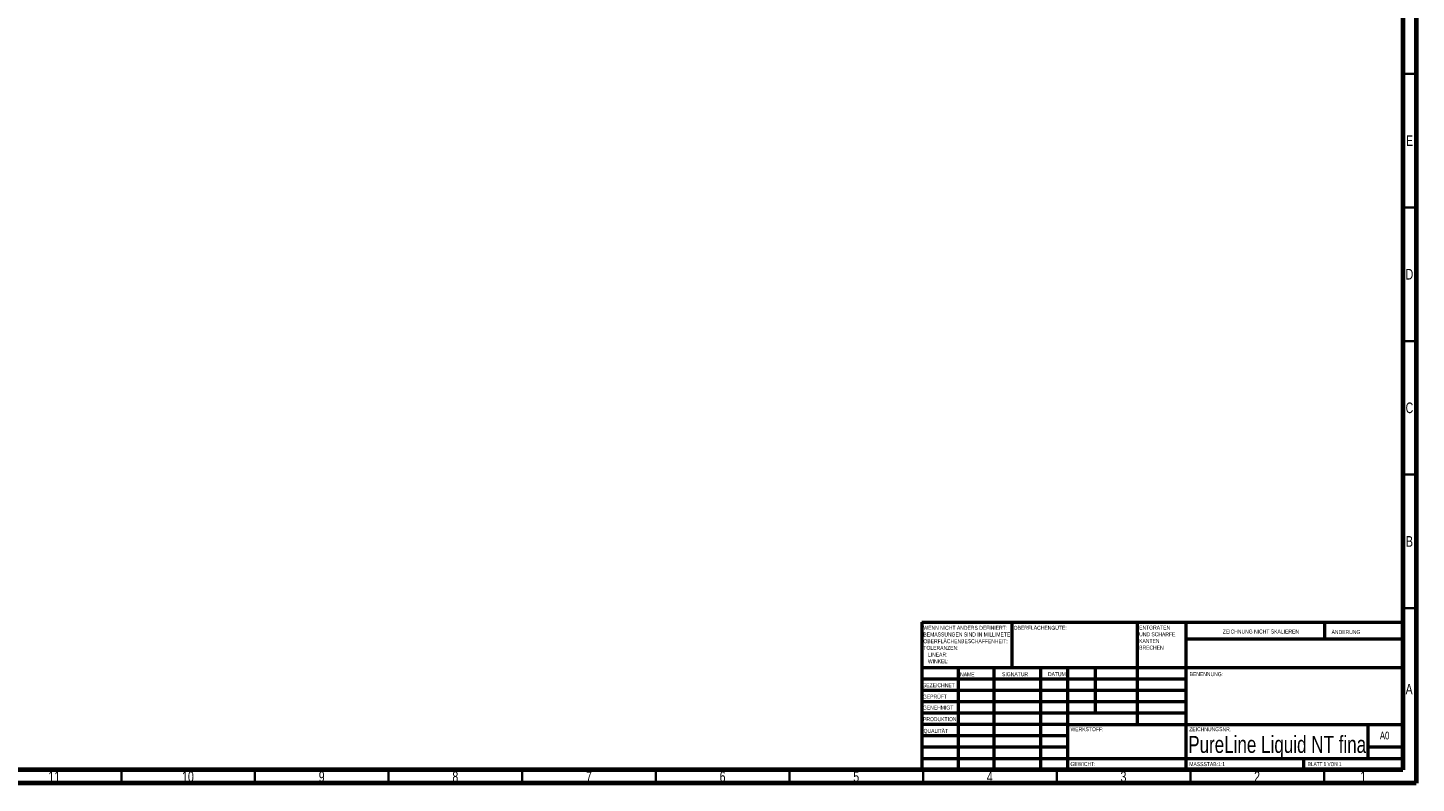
# Model space of a CAD drawing. Header units: millimetres. Extents: x 15 to 1184, y 5 to 836.
# Tile 23 of 27: x 664 to 1184, y 5 to 288. Entities that reach past the tile are written whole.
import ezdxf

# ---------------------------------------------------------------- set-up
doc = ezdxf.new("R2010")
doc.units = ezdxf.units.MM
doc.styles.add('SLDTEXTSTYLE0', font='TXT', dxfattribs={"width": 0.75})
doc.styles.add('SLDTEXTSTYLE1', font='TXT', dxfattribs={"width": 0.692308})

msp = doc.modelspace()

# ---------------------------------------------------------------- linework, layer by layer
at = {"color": 7, "linetype": 'Continuous', "lineweight": 70}
for p, q in [((1184, 836), (1184, 5)), ((1179, 831), (1179, 10)), ((1179, 10), (20, 10)), ((1184, 5), (15, 5))]:
    msp.add_line(p, q, dxfattribs=at)
at = {"color": 7, "linetype": 'Continuous', "lineweight": 35}
for p, q in [((1179, 270.5), (1184, 270.5)), ((1179, 220.5), (1184, 220.5)), ((1179, 170.5), (1184, 170.5)), ((1179, 120.5), (1184, 120.5)), ((1179, 70.5), (1184, 70.5)), ((699.5, 10), (699.5, 5)), ((749.5, 10), (749.5, 5)), ((799.5, 10), (799.5, 5)), ((849.5, 10), (849.5, 5)), ((899.5, 10), (899.5, 5)), ((949.5, 10), (949.5, 5)), ((999.5, 10), (999.5, 5)), ((1049.5, 10), (1049.5, 5)), ((1099.5, 10), (1099.5, 5)), ((1149.5, 10), (1149.5, 5))]:
    msp.add_line(p, q, dxfattribs=at)
at = {"color": 7, "linetype": 'Continuous', "lineweight": 50}
for p, q in [((999, 65.25), (1179, 65.25)), ((999, 65.25), (999, 10)), ((1032.8, 48.25), (1032.8, 65.25)), ((1079.6, 65.25), (1079.6, 27)), ((1097.8, 65.25), (1097.8, 10)), ((1149.8, 58.875), (1149.8, 65.25)), ((1179, 58.875), (1097.8, 58.875)), ((1179, 48.25), (999, 48.25)), ((1012.596, 48.25), (1012.596, 10)), ((1025.991, 48.25), (1025.991, 10)), ((1043.399, 48.25), (1043.399, 10)), ((1053.6, 10), (1053.6, 48.25)), ((1064, 31.25), (1064, 48.25)), ((1097.8, 44), (999, 44)), ((1097.8, 39.75), (999, 39.75)), ((1097.8, 35.5), (999, 35.5)), ((1097.8, 31.25), (999, 31.25)), ((1053.6, 27), (999, 27)), ((1053.6, 27), (1179, 27)), ((1166, 14.25), (1166, 27)), ((1053.6, 22.75), (999, 22.75)), ((1053.6, 18.5), (999, 18.5)), ((1179, 18.5), (1166, 18.5)), ((999, 14.25), (1179, 14.25)), ((1142, 10), (1142, 14.25))]:
    msp.add_line(p, q, dxfattribs=at)

# ---------------------------------------------------------------- texts
at = {"color": 7, "linetype": 'Continuous', "lineweight": 0}
for s, insert, char_height, attachment_point, style in [('E', (1181.508, 247.499), 3.969, 2, 'SLDTEXTSTYLE0'), ('D', (1181.453, 197.499), 3.969, 2, 'SLDTEXTSTYLE0'), ('C', (1181.459, 147.499), 3.969, 2, 'SLDTEXTSTYLE0'), ('B', (1181.471, 97.499), 3.969, 2, 'SLDTEXTSTYLE0'), ('WENN NICHT ANDERS DEFINIERT:', (999.594, 63.921), 1.5, 1, 'SLDTEXTSTYLE0'), ('OBERFLÄCHENGÜTE:', (1033.371, 63.919), 1.5, 1, 'SLDTEXTSTYLE0'), ('ENTGRATEN', (1080.309, 64.003), 1.5, 1, 'SLDTEXTSTYLE0'), ('ZEICHNUNG NICHT SKALIEREN', (1111.615, 62.533), 1.5, 1, 'SLDTEXTSTYLE0'), ('ÄNDERUNG', (1152.328, 62.335), 1.5, 1, 'SLDTEXTSTYLE0'), ('OBERFLÄCHENBESCHAFFENHEIT:', (999.594, 58.921), 1.5, 1, 'SLDTEXTSTYLE0'), ('BEMASSUNGEN SIND IN MILLIMETER', (999.594, 61.421), 1.5, 1, 'SLDTEXTSTYLE0'), ('UND SCHARFE', (1080.309, 61.503), 1.5, 1, 'SLDTEXTSTYLE0'), ('KANTEN', (1080.309, 59.003), 1.5, 1, 'SLDTEXTSTYLE0'), ('TOLERANZEN:', (999.594, 56.421), 1.5, 1, 'SLDTEXTSTYLE0'), ('LINEAR:', (1001.281, 53.921), 1.5, 1, 'SLDTEXTSTYLE0'), ('BRECHEN', (1080.309, 56.503), 1.5, 1, 'SLDTEXTSTYLE0'), ('WINKEL:', (1001.281, 51.421), 1.5, 1, 'SLDTEXTSTYLE0'), ('GEZEICHNET', (999.212, 42.43), 1.5, 1, 'SLDTEXTSTYLE0'), ('NAME', (1013.322, 46.501), 1.5, 1, 'SLDTEXTSTYLE0'), ('SIGNATUR', (1029.034, 46.562), 1.5, 1, 'SLDTEXTSTYLE0'), ('DATUM', (1046.215, 46.576), 1.5, 1, 'SLDTEXTSTYLE0'), ('BENENNUNG:', (1099.202, 46.576), 1.5, 1, 'SLDTEXTSTYLE0'), ('A', (1181.34, 42.192), 3.969, 2, 'SLDTEXTSTYLE0'), ('GEPRÜFT', (999.41, 38.154), 1.5, 1, 'SLDTEXTSTYLE0'), ('GENEHMIGT', (999.402, 34.064), 1.5, 1, 'SLDTEXTSTYLE0'), ('PRODUKTION', (999.455, 29.734), 1.5, 1, 'SLDTEXTSTYLE0'), ('WERKSTOFF:', (1054.646, 25.986), 1.5, 1, 'SLDTEXTSTYLE0'), ('ZEICHNUNGSNR.', (1099.074, 25.986), 1.5, 1, 'SLDTEXTSTYLE0'), ('QUALITÄT', (999.669, 25.35), 1.5, 1, 'SLDTEXTSTYLE0'), ('PureLine Liquid NT final', (1132.676, 22.706), 6.35, 2, 'SLDTEXTSTYLE0'), ('A0', (1170.389, 24.3), 2.9104, 1, 'SLDTEXTSTYLE0'), ('GEWICHT:', (1054.618, 12.949), 1.4986, 1, 'SLDTEXTSTYLE0'), ('MASSSTAB:1:1', (1099.074, 12.9), 1.5, 1, 'SLDTEXTSTYLE0'), ('BLATT 1 VON 1', (1143.478, 12.9), 1.5, 1, 'SLDTEXTSTYLE1'), ('11', (674.42, 9.442), 3.9687, 2, 'SLDTEXTSTYLE0'), ('10', (724.42, 9.442), 3.9687, 2, 'SLDTEXTSTYLE0'), ('9', (774.46, 9.442), 3.969, 2, 'SLDTEXTSTYLE0'), ('8', (824.46, 9.442), 3.969, 2, 'SLDTEXTSTYLE0'), ('7', (874.46, 9.442), 3.969, 2, 'SLDTEXTSTYLE0'), ('6', (924.46, 9.442), 3.969, 2, 'SLDTEXTSTYLE0'), ('5', (974.46, 9.442), 3.969, 2, 'SLDTEXTSTYLE0'), ('4', (1024.46, 9.442), 3.969, 2, 'SLDTEXTSTYLE0'), ('3', (1074.46, 9.442), 3.969, 2, 'SLDTEXTSTYLE0'), ('2', (1124.46, 9.442), 3.969, 2, 'SLDTEXTSTYLE0'), ('1', (1164.21, 9.442), 3.969, 2, 'SLDTEXTSTYLE0')]:
    msp.add_mtext(s, dxfattribs=dict(at, insert=insert, char_height=char_height, attachment_point=attachment_point, style=style))

doc.saveas('drawing.dxf')
